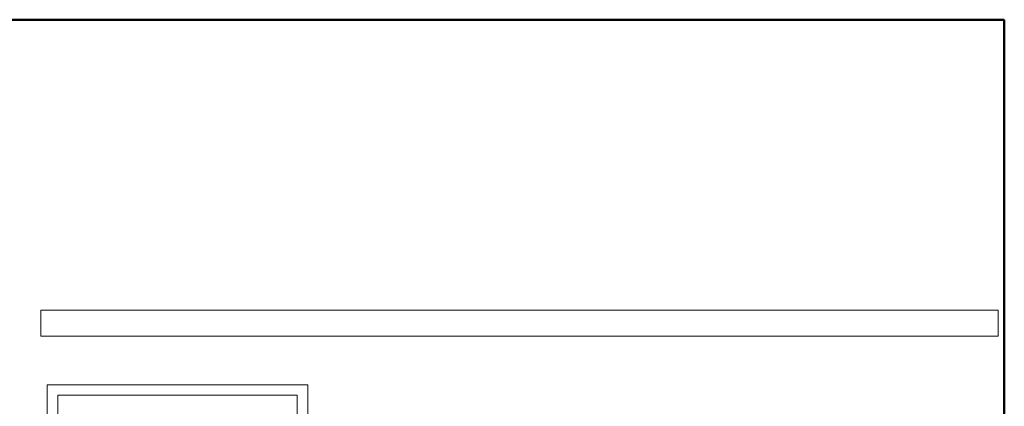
# Model space of a CAD drawing. Header units: millimetres. Extents: x -369365 to -339167, y -1124824 to -1021600.
# Tile 11 of 27: x -359329 to -353658, y -1087899 to -1085674. Entities that reach past the tile are written whole.
import ezdxf

# ---------------------------------------------------------------- set-up
doc = ezdxf.new("R2010")
doc.units = ezdxf.units.MM
doc.layers.add('008 Aluminium', color=151, linetype='Continuous', lineweight=18)
doc.layers.add('Ściany', color=4, linetype='Continuous', lineweight=50)

msp = doc.modelspace()

# ---------------------------------------------------------------- linework, layer by layer
at = {"layer": '008 Aluminium'}
msp.add_lwpolyline([(-353692.9, -1087346), (-359207.3, -1087346), (-359207.3, -1087496), (-353692.9, -1087496)], close=True, dxfattribs=at)
for points in [[(-359170.2, -1090436), (-359170.2, -1087775), (-357670.2, -1087775), (-357670.2, -1090436)], [(-359110.2, -1088587.2), (-359110.2, -1087835), (-357730.2, -1087835), (-357730.2, -1088587.2)]]:
    msp.add_lwpolyline(points, dxfattribs=at)
at = {"layer": 'Ściany'}
for q in [(-366847.7, -1085674.2), (-353658.2, -1090836)]:
    msp.add_line((-353658.2, -1085674.2), q, dxfattribs=at)

doc.saveas('drawing.dxf')
